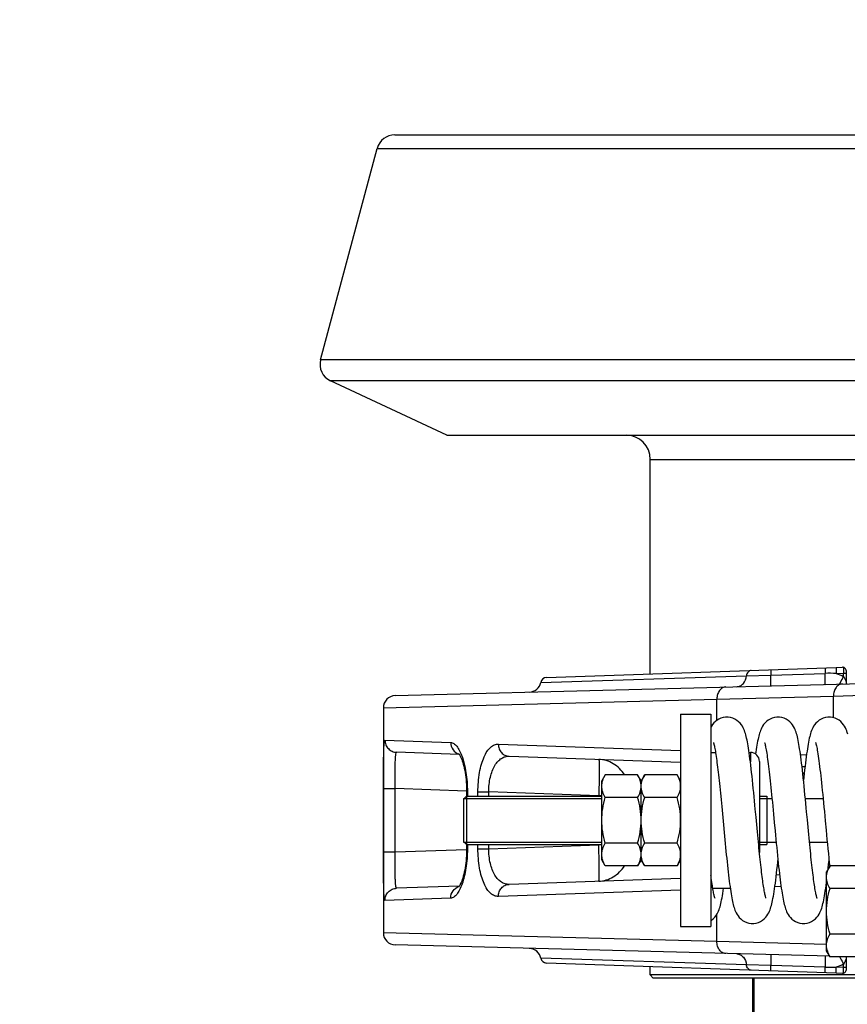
# Model space of a CAD drawing. Extents: x 0 to 2037, y -777 to 1557.
# Tile 21 of 65: x 342 to 410, y 601 to 682. Entities that reach past the tile are written whole.
import ezdxf

# ---------------------------------------------------------------- set-up
doc = ezdxf.new("R2010")
doc.units = 0
doc.header["$LTSCALE"] = 65.395
doc.layers.get('0').update_dxf_attribs({"linetype": 'CONTINUOUS'})
doc.layers.add('3_ALL_AXES', color=7, linetype='CONTINUOUS')
doc.styles.get("Standard").update_dxf_attribs({"font": 'arial.ttf'})
doc.dimstyles.new('DIMSTYLE_1', dxfattribs={"dimtxt": 8, "dimasz": 3, "dimexe": 2, "dimexo": 1.5, "dimgap": 2, "dimtad": 1, "dimdec": 1, "dimlfac": 2, "dimtxsty": 'STANDARD', "dimblk": '_ARROW_FILLED', "dimblk1": '_ARROW_FILLED', "dimblk2": '_ARROW_FILLED', "dimcen": 0.09, "dimazin": 3, "dimtp": 0.8, "dimtm": 0.8, "dimtfac": 1, "dimtdec": 65535, "dimtofl": 0, "dimtmove": 0, "dimatfit": 3, "dimtolj": 1})

# ---------------------------------------------------------------- blocks, each defined once
blk = doc.blocks.new('_ARROW_FILLED')
at = {"color": 0, "linetype": 'BYBLOCK'}
blk.add_solid([(0, 0), (-1, 0.25), (-1, -0.25)], dxfattribs=at)
blk = doc.blocks.new('*D7')
at = {"color": 2, "linetype": 'CONTINUOUS'}
for p, q in [((123.807, 476.828), (123.807, 722.061)), ((123.807, 720.061), (305.057, 720.061)), ((486.307, 720.061), (305.057, 720.061))]:
    blk.add_line(p, q, dxfattribs=at)
at = {"color": 2, "linetype": 'CONTINUOUS', "xscale": 3, "yscale": 3, "zscale": 3, "rotation": 180}
blk.add_blockref('_ARROW_FILLED', (123.807, 720.061), dxfattribs=at)
at = {"color": 2, "linetype": 'CONTINUOUS', "xscale": 3, "yscale": 3, "zscale": 3}
blk.add_blockref('_ARROW_FILLED', (486.307, 720.061), dxfattribs=at)
at = {"color": 2, "linetype": 'CONTINUOUS', "insert": (305.057, 730.061), "char_height": 8, "width": 7.43494, "attachment_point": 2}
blk.add_mtext('A', dxfattribs=at)

msp = doc.modelspace()

# ---------------------------------------------------------------- linework, layer by layer
at = {"color": 7, "linetype": 'CONTINUOUS'}
for p, q in [((372.75, 672.328), (599.864, 672.328)), ((366.632, 653.794), (371.301, 671.217)), ((377.029, 647.578), (367.447, 652.046)), ((377.029, 647.578), (595.584, 647.578)), ((393.807, 627.893), (393.807, 645.578)), ((385.259, 627.594), (409.122, 628.427)), ((372.78, 626.104), (411.307, 627.113)), ((371.807, 625.104), (371.807, 606.553)), ((378.063, 621.251), (372.9, 621.431)), ((382.168, 621.108), (396.307, 620.614)), ((398.807, 621.428), (399.183, 621.428)), ((401.952, 621.428), (402.057, 621.428)), ((402.807, 620.678), (402.807, 613.162)), ((406.312, 620.265), (406.56, 620.256)), ((378.657, 617.828), (378.407, 617.578)), ((378.657, 617.828), (378.657, 613.828)), ((378.657, 617.828), (389.807, 617.828)), ((378.669, 618.198), (378.669, 617.828)), ((402.807, 617.828), (403.407, 617.828)), ((378.407, 617.628), (378.407, 614.028)), ((403.407, 617.628), (403.407, 614.028)), ((378.657, 613.828), (378.407, 614.078)), ((378.657, 613.828), (389.807, 613.828)), ((378.669, 613.828), (378.669, 613.459)), ((402.807, 613.828), (403.407, 613.828)), ((402.793, 613.293), (402.765, 613.574)), ((408.562, 612.323), (408.594, 612.033)), ((404.464, 611.328), (404.198, 611.318)), ((378.063, 610.406), (372.9, 610.225)), ((396.307, 611.043), (382.168, 610.549)), ((398.955, 610.228), (400.397, 610.228)), ((408.599, 604.615), (372.78, 605.553)), ((409.122, 603.229), (385.259, 604.063)), ((393.807, 603.078), (393.807, 603.765)), ((411.307, 603.078), (393.807, 603.078)), ((394.057, 602.828), (393.807, 603.078)), ((411.331, 602.828), (394.057, 602.828)), ((402.255, 481.296), (402.255, 602.828))]:
    msp.add_line(p, q, dxfattribs=at)
at = {"color": 9, "linetype": 'CONTINUOUS'}
for p, q in [((371.301, 671.217), (601.313, 671.217)), ((605.981, 653.794), (366.632, 653.794)), ((605.166, 652.046), (367.447, 652.046)), ((393.807, 645.578), (578.807, 645.578)), ((384.787, 627.194), (401.736, 627.736)), ((401.736, 627.736), (403.738, 627.798)), ((403.738, 627.798), (408.218, 627.941)), ((409.122, 627.928), (409.742, 627.949)), ((409.742, 627.688), (409.742, 627.949)), ((371.807, 625.104), (399.301, 625.818)), ((399.301, 625.818), (408.905, 626.069)), ((399.301, 624.07), (399.301, 625.818)), ((408.905, 626.069), (411.307, 626.139)), ((408.905, 624.278), (408.905, 626.069)), ((371.936, 622.431), (377.36, 622.243)), ((381.286, 622.107), (396.307, 621.587)), ((402.057, 621.428), (402.057, 620.64)), ((402.321, 621.378), (402.494, 621.372)), ((406.188, 621.243), (406.683, 621.226)), ((371.815, 613.219), (371.815, 618.437)), ((371.815, 618.437), (372.78, 618.437)), ((372.78, 613.219), (372.78, 618.437)), ((378.67, 618.232), (372.78, 618.437)), ((378.729, 618.198), (378.669, 618.198)), ((378.729, 618.198), (378.729, 617.828)), ((379.602, 617.828), (379.602, 618.168)), ((379.602, 618.168), (380.499, 618.168)), ((380.499, 617.828), (380.499, 618.168)), ((389.556, 617.852), (380.499, 618.168)), ((389.556, 617.828), (389.556, 617.852)), ((389.807, 617.852), (389.556, 617.852)), ((378.729, 613.828), (378.729, 613.459)), ((379.602, 613.489), (379.602, 613.828)), ((380.499, 613.489), (380.499, 613.828)), ((380.499, 613.489), (389.556, 613.805)), ((389.556, 613.805), (389.556, 613.828)), ((389.807, 613.805), (389.556, 613.805)), ((371.815, 613.219), (372.78, 613.219)), ((372.78, 613.219), (378.67, 613.425)), ((378.729, 613.459), (378.669, 613.459)), ((379.602, 613.489), (380.499, 613.489)), ((404.588, 610.358), (404.073, 610.34)), ((396.307, 610.069), (381.286, 609.55)), ((400.399, 610.211), (399.841, 610.192)), ((377.36, 609.414), (371.936, 609.226)), ((399.301, 605.839), (399.301, 608.094)), ((399.301, 605.839), (371.807, 606.553)), ((408.332, 605.602), (399.301, 605.839)), ((401.736, 603.921), (384.787, 604.463)), ((403.738, 603.859), (401.736, 603.921)), ((408.218, 603.716), (403.738, 603.859)), ((409.742, 603.707), (409.742, 603.969)), ((409.742, 603.707), (409.122, 603.729)), ((402.358, 481.194), (402.358, 602.828))]:
    msp.add_line(p, q, dxfattribs=at)
at = {"color": 2, "linetype": 'CONTINUOUS'}
for p, q in [((378.407, 617.628), (389.807, 617.628)), ((402.807, 617.628), (403.407, 617.628)), ((378.407, 614.028), (389.807, 614.028)), ((402.807, 614.028), (403.407, 614.028))]:
    msp.add_line(p, q, dxfattribs=at)
at = {"color": 7, "linetype": 'CONTINUOUS'}
for points in [[(400.122, 624.328), (400.001, 624.323), (399.807, 624.293), (399.627, 624.24), (399.461, 624.166), (399.307, 624.075), (399.169, 623.968), (399.047, 623.849), (398.943, 623.723), (398.858, 623.598), (398.807, 623.51)], [(401.962, 621.358), (401.931, 621.569), (401.901, 621.767), (401.871, 621.953), (401.841, 622.127), (401.81, 622.291), (401.78, 622.445), (401.749, 622.592), (401.717, 622.73), (401.683, 622.86), (401.648, 622.984), (401.611, 623.102), (401.57, 623.217), (401.524, 623.332), (401.468, 623.45), (401.4, 623.574), (401.317, 623.7), (401.213, 623.829), (401.09, 623.954), (400.948, 624.067), (400.787, 624.164), (400.612, 624.241), (400.426, 624.295), (400.236, 624.324), (400.121, 624.328)], [(404.332, 624.328), (404.228, 624.324), (404.04, 624.298), (403.855, 624.246), (403.68, 624.171), (403.518, 624.076), (403.375, 623.964), (403.251, 623.842), (403.148, 623.715), (403.063, 623.59), (402.994, 623.467), (402.938, 623.351), (402.891, 623.238), (402.85, 623.126), (402.814, 623.013), (402.78, 622.895), (402.747, 622.772), (402.716, 622.642), (402.685, 622.503), (402.655, 622.355), (402.625, 622.197), (402.595, 622.028), (402.565, 621.847), (402.535, 621.656), (402.505, 621.452), (402.483, 621.294)], [(406.693, 616.525), (406.661, 616.868), (406.627, 617.219), (406.593, 617.573), (406.558, 617.93), (406.523, 618.286), (406.488, 618.638), (406.453, 618.984), (406.417, 619.321), (406.382, 619.648), (406.347, 619.962), (406.312, 620.261), (406.278, 620.544), (406.245, 620.811), (406.213, 621.06), (406.181, 621.293), (406.15, 621.511), (406.119, 621.715), (406.089, 621.905), (406.058, 622.084), (406.028, 622.251), (405.997, 622.408), (405.966, 622.558), (405.934, 622.699), (405.9, 622.833), (405.865, 622.96), (405.828, 623.082), (405.787, 623.199), (405.741, 623.316), (405.686, 623.435), (405.619, 623.559), (405.536, 623.687), (405.434, 623.817), (405.312, 623.943), (405.17, 624.058), (405.009, 624.158), (404.833, 624.237), (404.644, 624.293), (404.451, 624.323), (404.331, 624.328)], [(408.542, 624.328), (408.431, 624.324), (408.24, 624.296), (408.054, 624.242), (407.879, 624.165), (407.719, 624.069), (407.577, 623.957), (407.455, 623.835), (407.352, 623.708), (407.268, 623.582), (407.199, 623.458), (407.143, 623.34), (407.095, 623.223), (407.053, 623.105), (407.015, 622.985), (406.98, 622.858), (406.946, 622.726), (406.913, 622.585), (406.881, 622.435), (406.85, 622.276), (406.819, 622.105), (406.787, 621.922), (406.756, 621.727), (406.725, 621.519), (406.693, 621.298), (406.661, 621.064), (406.629, 620.816), (406.596, 620.554), (406.563, 620.279), (406.53, 619.992), (406.496, 619.691), (406.462, 619.378), (406.437, 619.136)], [(410.083, 622.934), (410.043, 623.065), (410, 623.192), (409.95, 623.318), (409.891, 623.445), (409.819, 623.575), (409.732, 623.707), (409.627, 623.837), (409.503, 623.96), (409.364, 624.07), (409.208, 624.164), (409.037, 624.239), (408.855, 624.293), (408.663, 624.323), (408.541, 624.328)], [(399.012, 622.238), (399.011, 622.241), (399.01, 622.243), (399.016, 622.227), (399.025, 622.197), (399.038, 622.153), (399.052, 622.096), (399.069, 622.028), (399.087, 621.948), (399.106, 621.856), (399.126, 621.754), (399.147, 621.642), (399.168, 621.519), (399.19, 621.387), (399.212, 621.245), (399.235, 621.094), (399.258, 620.934), (399.281, 620.764), (399.305, 620.585), (399.329, 620.398), (399.353, 620.202), (399.378, 619.997), (399.402, 619.784), (399.428, 619.563), (399.453, 619.334), (399.479, 619.097), (399.505, 618.853), (399.531, 618.601), (399.557, 618.342), (399.584, 618.076), (399.611, 617.804), (399.638, 617.526), (399.666, 617.242), (399.693, 616.953), (399.721, 616.659)], [(403.223, 622.237), (403.221, 622.241), (403.22, 622.243), (403.225, 622.228), (403.235, 622.198), (403.247, 622.155), (403.262, 622.099), (403.278, 622.03), (403.297, 621.949), (403.316, 621.856), (403.337, 621.75), (403.358, 621.633), (403.381, 621.503), (403.404, 621.361), (403.428, 621.207), (403.452, 621.042), (403.477, 620.866), (403.502, 620.678), (403.528, 620.48), (403.554, 620.272), (403.581, 620.053), (403.608, 619.824), (403.635, 619.585), (403.663, 619.336), (403.691, 619.077), (403.719, 618.808), (403.748, 618.529), (403.777, 618.242), (403.807, 617.945), (403.837, 617.639), (403.868, 617.326), (403.899, 617.004), (403.93, 616.674), (403.962, 616.338)], [(407.433, 622.237), (407.43, 622.242), (407.431, 622.241), (407.438, 622.221), (407.449, 622.184), (407.464, 622.129), (407.482, 622.057), (407.502, 621.969), (407.524, 621.865), (407.548, 621.745), (407.572, 621.611), (407.597, 621.462), (407.624, 621.298), (407.651, 621.121), (407.678, 620.929), (407.706, 620.724), (407.735, 620.505), (407.764, 620.273), (407.794, 620.028), (407.824, 619.769), (407.855, 619.497), (407.886, 619.212), (407.918, 618.915), (407.95, 618.606), (407.983, 618.286), (408.016, 617.956), (408.05, 617.615), (408.083, 617.265), (408.118, 616.906), (408.153, 616.54), (408.188, 616.168), (408.223, 615.789), (408.296, 615.02)], [(378, 621.333), (378, 621.333), (378.007, 621.326), (378.021, 621.31), (378.041, 621.283), (378.067, 621.245), (378.099, 621.193), (378.135, 621.128), (378.175, 621.049), (378.217, 620.955), (378.261, 620.847), (378.305, 620.726), (378.349, 620.592), (378.392, 620.446), (378.434, 620.289), (378.473, 620.121), (378.51, 619.945), (378.543, 619.76), (378.573, 619.568), (378.6, 619.371), (378.622, 619.168), (378.64, 618.961), (378.654, 618.752), (378.663, 618.541), (378.668, 618.328), (378.669, 618.198)], [(402.463, 616.735), (402.431, 617.075), (402.398, 617.42), (402.364, 617.768), (402.33, 618.116), (402.296, 618.462), (402.261, 618.803), (402.227, 619.137), (402.192, 619.463), (402.158, 619.777), (402.124, 620.078), (402.09, 620.366), (402.057, 620.637), (402.025, 620.893), (401.993, 621.133), (401.962, 621.358)], [(399.721, 616.659), (399.778, 616.061), (399.807, 615.756), (399.835, 615.45), (399.894, 614.833)], [(402.61, 615.173), (402.554, 615.771), (402.525, 616.082), (402.463, 616.735)], [(403.962, 616.338), (404.026, 615.652), (404.092, 614.955)], [(406.813, 615.248), (406.755, 615.869), (406.693, 616.525)], [(407.545, 609.421), (407.547, 609.417), (407.548, 609.413), (407.544, 609.425), (407.536, 609.45), (407.525, 609.49), (407.511, 609.541), (407.495, 609.604), (407.478, 609.678), (407.46, 609.762), (407.441, 609.857), (407.421, 609.962), (407.401, 610.077), (407.38, 610.201), (407.358, 610.334), (407.337, 610.476), (407.314, 610.628), (407.292, 610.787), (407.269, 610.955), (407.246, 611.132), (407.222, 611.316), (407.199, 611.507), (407.175, 611.706), (407.151, 611.912), (407.127, 612.125), (407.103, 612.346), (407.078, 612.573), (407.053, 612.808), (407.028, 613.05), (407.003, 613.299), (406.977, 613.556), (406.951, 613.82), (406.924, 614.091), (406.897, 614.37), (406.87, 614.655), (406.842, 614.948), (406.813, 615.248)], [(399.894, 614.833), (399.923, 614.523), (399.953, 614.213), (399.982, 613.905), (400.012, 613.598), (400.043, 613.293), (400.073, 612.992), (400.103, 612.694), (400.134, 612.403), (400.165, 612.117), (400.195, 611.839), (400.226, 611.569), (400.256, 611.308), (400.287, 611.057), (400.317, 610.816), (400.347, 610.585), (400.377, 610.366), (400.407, 610.158), (400.436, 609.961), (400.466, 609.776), (400.495, 609.602), (400.524, 609.439), (400.553, 609.285), (400.583, 609.141), (400.613, 609.006), (400.644, 608.879), (400.675, 608.758), (400.709, 608.643), (400.745, 608.531), (400.786, 608.42), (400.832, 608.307), (400.888, 608.191), (400.957, 608.069), (401.041, 607.943), (401.145, 607.816), (401.269, 607.693), (401.413, 607.581), (401.575, 607.485), (401.752, 607.41), (401.937, 607.359), (402.124, 607.332), (402.227, 607.328)], [(402.765, 613.574), (402.743, 613.796), (402.717, 614.058), (402.691, 614.326), (402.665, 614.602), (402.638, 614.884), (402.61, 615.173)], [(404.092, 614.955), (404.125, 614.606), (404.158, 614.26), (404.191, 613.916), (404.224, 613.577), (404.258, 613.244), (404.29, 612.919), (404.323, 612.601), (404.356, 612.293), (404.388, 611.996), (404.42, 611.709), (404.452, 611.433), (404.483, 611.168), (404.514, 610.916), (404.545, 610.675), (404.576, 610.446), (404.606, 610.229), (404.637, 610.024), (404.667, 609.831), (404.697, 609.649), (404.727, 609.478), (404.757, 609.317), (404.788, 609.166), (404.819, 609.025), (404.851, 608.891), (404.884, 608.765), (404.918, 608.645), (404.956, 608.529), (404.997, 608.416), (405.045, 608.302), (405.101, 608.185), (405.171, 608.062), (405.255, 607.937), (405.359, 607.811), (405.482, 607.691), (405.625, 607.58), (405.785, 607.486), (405.959, 607.411), (406.144, 607.359), (406.331, 607.332), (406.437, 607.328)], [(408.296, 615.02), (408.333, 614.631), (408.37, 614.241), (408.408, 613.851), (408.446, 613.463), (408.484, 613.079), (408.523, 612.698), (408.562, 612.323)], [(378.669, 613.459), (378.668, 613.336), (378.663, 613.124), (378.654, 612.912), (378.641, 612.703), (378.623, 612.496), (378.6, 612.293), (378.574, 612.095), (378.544, 611.903), (378.511, 611.718), (378.474, 611.541), (378.435, 611.374), (378.394, 611.216), (378.351, 611.069), (378.306, 610.935), (378.262, 610.813), (378.218, 610.705), (378.176, 610.611), (378.137, 610.531), (378.1, 610.466), (378.068, 610.414), (378.042, 610.375), (378.021, 610.348), (378.012, 610.337)], [(403.337, 609.417), (403.336, 609.42), (403.329, 609.442), (403.318, 609.477), (403.305, 609.523), (403.291, 609.581), (403.274, 609.65), (403.257, 609.729), (403.239, 609.818), (403.22, 609.916), (403.2, 610.023), (403.18, 610.14), (403.159, 610.265), (403.138, 610.399), (403.117, 610.541), (403.095, 610.691), (403.073, 610.849), (403.051, 611.015), (403.029, 611.188), (403.006, 611.368), (402.983, 611.555), (402.96, 611.749), (402.937, 611.949), (402.914, 612.156), (402.89, 612.37), (402.866, 612.591), (402.842, 612.818), (402.818, 613.052), (402.793, 613.293)], [(402.226, 607.328), (402.338, 607.333), (402.526, 607.361), (402.713, 607.414), (402.89, 607.491), (403.052, 607.59), (403.196, 607.704), (403.32, 607.829), (403.423, 607.959), (403.507, 608.086), (403.575, 608.21), (403.631, 608.33), (403.678, 608.446), (403.719, 608.563), (403.756, 608.682), (403.791, 608.806), (403.824, 608.938), (403.857, 609.079), (403.889, 609.229), (403.92, 609.391), (403.952, 609.565), (403.984, 609.752), (404.016, 609.952), (404.048, 610.167), (404.081, 610.396), (404.114, 610.64), (404.147, 610.899), (404.181, 611.173), (404.215, 611.46), (404.249, 611.76), (404.283, 612.069), (404.317, 612.386), (404.332, 612.521)], [(408.465, 611.809), (408.474, 611.889), (408.509, 612.212), (408.542, 612.521)], [(399.118, 609.435), (399.126, 609.42), (399.129, 609.413), (399.126, 609.421), (399.118, 609.444), (399.107, 609.48), (399.094, 609.529), (399.079, 609.589), (399.062, 609.661), (399.044, 609.743), (399.025, 609.835), (399.006, 609.937), (398.986, 610.049), (398.965, 610.169), (398.944, 610.297), (398.923, 610.433), (398.902, 610.576), (398.88, 610.726), (398.859, 610.881), (398.837, 611.042), (398.816, 611.207), (398.807, 611.282)], [(406.436, 607.328), (406.55, 607.333), (406.739, 607.361), (406.927, 607.416), (407.105, 607.494), (407.268, 607.593), (407.412, 607.709), (407.536, 607.836), (407.639, 607.966), (407.722, 608.095), (407.79, 608.22), (407.845, 608.34), (407.892, 608.458), (407.933, 608.577), (407.971, 608.698), (408.006, 608.825), (408.04, 608.961), (408.072, 609.105), (408.105, 609.26), (408.137, 609.426), (408.169, 609.604), (408.201, 609.796), (408.233, 610.003), (408.266, 610.224), (408.3, 610.462), (408.332, 610.702)], [(398.807, 607.566), (398.855, 607.599), (399, 607.716), (399.123, 607.844), (399.225, 607.975), (399.308, 608.104), (399.375, 608.229), (399.429, 608.349), (399.476, 608.468), (399.516, 608.586), (399.553, 608.707), (399.588, 608.834), (399.622, 608.969), (399.654, 609.113), (399.686, 609.267), (399.718, 609.432), (399.75, 609.61), (399.782, 609.801), (399.814, 610.006), (399.846, 610.225), (399.847, 610.228)]]:
    msp.add_lwpolyline(points, dxfattribs=at)
for centre, radius, start, end in [((372.75, 670.828), 1.5, 90, 165), ((368.081, 653.406), 1.5, 165, 245), ((391.807, 645.578), 2, 0, 90), ((385.277, 627.094), 0.5, 92, 168.5165), ((383.807, 627.393), 1, 271.5, 348.5165), ((372.807, 625.104), 1, 91.5, 180), ((402.057, 620.678), 0.75, 0, 90), ((372.807, 606.553), 1, 180, 268.5), ((383.807, 604.264), 1, 11.4835, 88.5), ((385.277, 604.562), 0.5, 191.4835, 268)]:
    msp.add_arc(centre, radius, start, end, dxfattribs=at)
at = {"color": 9, "linetype": 'CONTINUOUS'}
for centre, radius, start, end in [((408.522, 618.029), 9.917, 86.53144, 91.75311), ((404.677, 617.984), 2.44, 42.03908, 45.96537), ((407.547, 614.464), 4, 280.9951, 281.31619), ((408.522, 613.627), 9.916, 268.24669, 273.46876)]:
    msp.add_arc(centre, radius, start, end, dxfattribs=at)
for points, knots in [([(403.739, 628.239), (403.736, 628.239), (403.737, 628.223), (403.733, 628.203), (403.733, 628.161), (403.732, 628.109), (403.733, 628.043), (403.734, 627.938), (403.736, 627.855), (403.738, 627.798)], [0, 0, 0, 0, 0.019845, 0.075438, 0.165616, 0.287515, 0.437171, 0.609659, 1, 1, 1, 1]), ([(408.219, 628.396), (408.216, 628.396), (408.217, 628.378), (408.213, 628.359), (408.213, 628.315), (408.212, 628.261), (408.213, 628.193), (408.214, 628.085), (408.216, 628), (408.218, 627.941)], [0, 0, 0, 0, 0.019951, 0.075882, 0.166541, 0.288938, 0.43895, 0.611456, 1, 1, 1, 1]), ([(409.122, 628.427), (409.118, 628.427), (409.119, 628.408), (409.115, 628.386), (409.115, 628.337), (409.114, 628.277), (409.115, 628.201), (409.117, 628.084), (409.119, 627.991), (409.122, 627.928)], [0, 0, 0, 0, 0.020341, 0.077495, 0.169898, 0.294102, 0.445391, 0.617953, 1, 1, 1, 1]), ([(400.932, 626.841), (401.033, 626.844), (401.24, 626.896), (401.588, 627.168), (401.717, 627.509), (401.736, 627.736)], [0, 0, 0, 0, 0.231779, 0.475035, 1, 1, 1, 1]), ([(402.133, 628.183), (402.083, 628.182), (401.98, 628.155), (401.808, 628.018), (401.744, 627.849), (401.736, 627.736)], [0, 0, 0, 0, 0.231821, 0.475041, 1, 1, 1, 1]), ([(403.726, 626.914), (403.728, 626.914), (403.731, 626.922), (403.733, 626.933), (403.735, 626.954), (403.738, 626.997), (403.741, 627.069), (403.743, 627.176), (403.744, 627.307), (403.743, 627.517), (403.74, 627.683), (403.738, 627.798)], [0, 0, 0, 0, 0.005873, 0.02025, 0.04361, 0.075857, 0.166009, 0.287865, 0.437453, 0.609878, 1, 1, 1, 1]), ([(408.207, 627.032), (408.209, 627.032), (408.212, 627.039), (408.214, 627.051), (408.216, 627.073), (408.219, 627.117), (408.222, 627.192), (408.224, 627.302), (408.225, 627.437), (408.224, 627.653), (408.221, 627.823), (408.218, 627.941)], [0, 0, 0, 0, 0.005874, 0.020331, 0.043831, 0.076269, 0.166901, 0.289258, 0.439206, 0.611657, 1, 1, 1, 1]), ([(409.401, 627.063), (409.426, 627.107), (409.542, 627.314), (409.655, 627.523), (409.742, 627.688)], [0, 0, 0, 0, 0.215745, 1, 1, 1, 1]), ([(400.035, 626.818), (399.936, 626.815), (399.728, 626.753), (399.486, 626.52), (399.332, 626.194), (399.3, 625.945), (399.301, 625.818)], [0, 0, 0, 0, 0.218144, 0.455985, 0.719412, 1, 1, 1, 1]), ([(409.639, 627.069), (409.54, 627.066), (409.332, 627.004), (409.09, 626.772), (408.937, 626.445), (408.904, 626.197), (408.905, 626.069)], [0, 0, 0, 0, 0.218144, 0.455985, 0.719412, 1, 1, 1, 1]), ([(371.815, 618.437), (371.815, 618.699), (371.816, 619.211), (371.819, 619.954), (371.825, 620.637), (371.834, 621.235), (371.846, 621.668), (371.86, 621.955), (371.872, 622.121), (371.884, 622.25), (371.899, 622.346), (371.91, 622.4), (371.927, 622.431), (371.936, 622.431)], [0, 0, 0, 0, 0.195631, 0.383548, 0.556382, 0.707437, 0.830989, 0.880986, 0.922516, 0.955239, 0.978933, 0.993573, 1, 1, 1, 1]), ([(371.936, 622.431), (371.936, 622.304), (371.986, 622.047), (372.199, 621.719), (372.518, 621.495), (372.773, 621.436), (372.9, 621.431)], [0, 0, 0, 0, 0.250131, 0.500182, 0.750128, 1, 1, 1, 1]), ([(377.36, 622.243), (377.359, 622.034), (377.485, 621.609), (377.845, 621.344), (378.039, 621.284)], [0, 0, 0, 0, 0.507214, 1, 1, 1, 1]), ([(377.36, 622.243), (377.447, 622.24), (377.644, 622.165), (377.888, 621.916), (378.116, 621.542), (378.32, 621.047), (378.494, 620.444), (378.677, 619.487), (378.729, 618.723), (378.729, 618.198)], [0, 0, 0, 0, 0.058653, 0.133351, 0.229986, 0.34951, 0.490348, 0.649193, 1, 1, 1, 1]), ([(379.602, 618.168), (379.602, 618.701), (379.661, 619.476), (379.875, 620.436), (380.081, 621.029), (380.331, 621.504), (380.618, 621.852), (380.94, 622.067), (381.176, 622.111), (381.286, 622.107)], [0, 0, 0, 0, 0.346516, 0.501737, 0.638074, 0.753554, 0.849028, 0.928587, 1, 1, 1, 1]), ([(381.286, 622.107), (381.285, 621.98), (381.328, 621.727), (381.52, 621.399), (381.813, 621.172), (382.051, 621.112), (382.168, 621.108)], [0, 0, 0, 0, 0.259895, 0.513944, 0.759877, 1, 1, 1, 1]), ([(372.78, 618.437), (372.778, 618.633), (372.775, 619.016), (372.773, 619.571), (372.776, 620.084), (372.784, 620.532), (372.799, 620.9), (372.819, 621.172), (372.846, 621.337), (372.871, 621.413), (372.892, 621.432), (372.9, 621.431)], [0, 0, 0, 0, 0.19429, 0.381106, 0.55322, 0.703958, 0.827518, 0.919286, 0.976268, 0.99166, 1, 1, 1, 1]), ([(380.499, 618.168), (380.494, 618.578), (380.566, 619.336), (380.872, 620.197), (381.235, 620.694), (381.525, 620.942), (381.841, 621.086), (382.062, 621.112), (382.168, 621.108)], [0, 0, 0, 0, 0.330703, 0.6094, 0.723785, 0.823726, 0.913834, 1, 1, 1, 1]), ([(391.681, 619.582), (391.449, 619.948), (390.827, 620.578), (389.973, 620.835), (389.556, 620.85)], [0, 0, 0, 0, 0.509346, 1, 1, 1, 1]), ([(389.556, 620.85), (389.562, 620.85), (389.57, 620.823), (389.577, 620.785), (389.584, 620.71), (389.589, 620.612), (389.594, 620.486), (389.599, 620.27), (389.601, 619.943), (389.597, 619.495), (389.589, 618.983), (389.575, 618.429), (389.563, 618.046), (389.556, 617.852)], [0, 0, 0, 0, 0.005892, 0.020646, 0.044659, 0.07779, 0.119755, 0.170164, 0.29433, 0.445565, 0.618086, 0.805285, 1, 1, 1, 1]), ([(389.556, 610.807), (389.562, 610.807), (389.57, 610.834), (389.577, 610.872), (389.584, 610.947), (389.589, 611.045), (389.594, 611.171), (389.599, 611.387), (389.601, 611.714), (389.597, 612.162), (389.589, 612.673), (389.575, 613.228), (389.563, 613.61), (389.556, 613.805)], [0, 0, 0, 0, 0.005892, 0.020646, 0.044659, 0.07779, 0.119755, 0.170164, 0.29433, 0.445565, 0.618086, 0.805285, 1, 1, 1, 1]), ([(371.936, 609.226), (371.927, 609.226), (371.91, 609.257), (371.899, 609.31), (371.884, 609.407), (371.872, 609.536), (371.86, 609.702), (371.846, 609.989), (371.834, 610.422), (371.825, 611.019), (371.819, 611.703), (371.816, 612.446), (371.815, 612.958), (371.815, 613.219)], [0, 0, 0, 0, 0.006427, 0.021067, 0.044761, 0.077484, 0.119014, 0.169011, 0.292563, 0.443618, 0.616452, 0.804369, 1, 1, 1, 1]), ([(372.9, 610.225), (372.892, 610.225), (372.871, 610.244), (372.846, 610.32), (372.819, 610.485), (372.799, 610.757), (372.784, 611.125), (372.776, 611.573), (372.773, 612.085), (372.775, 612.641), (372.778, 613.024), (372.78, 613.219)], [0, 0, 0, 0, 0.00834, 0.023732, 0.080714, 0.172482, 0.296042, 0.44678, 0.618894, 0.80571, 1, 1, 1, 1]), ([(378.729, 613.459), (378.729, 612.934), (378.677, 612.169), (378.494, 611.213), (378.32, 610.609), (378.116, 610.114), (377.888, 609.741), (377.644, 609.492), (377.447, 609.417), (377.36, 609.414)], [0, 0, 0, 0, 0.350807, 0.509652, 0.65049, 0.770014, 0.866649, 0.941347, 1, 1, 1, 1]), ([(381.286, 609.55), (381.176, 609.546), (380.94, 609.589), (380.618, 609.804), (380.331, 610.153), (380.081, 610.628), (379.875, 611.221), (379.661, 612.181), (379.602, 612.956), (379.602, 613.489)], [0, 0, 0, 0, 0.071413, 0.150972, 0.246446, 0.361926, 0.498263, 0.653484, 1, 1, 1, 1]), ([(382.168, 610.549), (382.062, 610.545), (381.841, 610.571), (381.525, 610.715), (381.235, 610.963), (380.872, 611.46), (380.566, 612.321), (380.494, 613.079), (380.499, 613.489)], [0, 0, 0, 0, 0.086166, 0.176274, 0.276215, 0.3906, 0.669297, 1, 1, 1, 1]), ([(389.556, 610.807), (389.973, 610.821), (390.827, 611.079), (391.449, 611.709), (391.681, 612.075)], [0, 0, 0, 0, 0.490654, 1, 1, 1, 1]), ([(377.36, 609.414), (377.359, 609.623), (377.485, 610.048), (377.845, 610.313), (378.039, 610.373)], [0, 0, 0, 0, 0.507213, 1, 1, 1, 1]), ([(381.286, 609.55), (381.285, 609.676), (381.328, 609.93), (381.52, 610.258), (381.813, 610.485), (382.051, 610.545), (382.168, 610.549)], [0, 0, 0, 0, 0.259895, 0.513944, 0.759877, 1, 1, 1, 1]), ([(371.936, 609.226), (371.936, 609.353), (371.986, 609.61), (372.199, 609.938), (372.518, 610.162), (372.773, 610.221), (372.9, 610.225)], [0, 0, 0, 0, 0.250131, 0.500182, 0.750128, 1, 1, 1, 1]), ([(400.035, 604.839), (399.936, 604.842), (399.728, 604.904), (399.486, 605.137), (399.332, 605.463), (399.3, 605.712), (399.301, 605.839)], [0, 0, 0, 0, 0.218144, 0.455985, 0.719412, 1, 1, 1, 1]), ([(400.932, 604.816), (401.033, 604.813), (401.24, 604.761), (401.588, 604.488), (401.717, 604.148), (401.736, 603.921)], [0, 0, 0, 0, 0.231779, 0.475035, 1, 1, 1, 1]), ([(403.726, 604.743), (403.728, 604.742), (403.731, 604.735), (403.733, 604.724), (403.735, 604.703), (403.738, 604.66), (403.741, 604.588), (403.743, 604.481), (403.744, 604.35), (403.743, 604.14), (403.74, 603.974), (403.738, 603.859)], [0, 0, 0, 0, 0.005873, 0.02025, 0.04361, 0.075857, 0.166009, 0.287865, 0.437453, 0.609878, 1, 1, 1, 1]), ([(402.133, 603.473), (402.083, 603.475), (401.98, 603.502), (401.808, 603.638), (401.744, 603.808), (401.736, 603.921)], [0, 0, 0, 0, 0.231822, 0.475043, 1, 1, 1, 1]), ([(403.739, 603.417), (403.736, 603.418), (403.737, 603.434), (403.733, 603.453), (403.733, 603.496), (403.732, 603.548), (403.733, 603.614), (403.734, 603.718), (403.736, 603.802), (403.738, 603.859)], [0, 0, 0, 0, 0.019847, 0.075442, 0.16562, 0.287519, 0.437175, 0.609662, 1, 1, 1, 1]), ([(408.207, 604.625), (408.209, 604.625), (408.212, 604.617), (408.214, 604.606), (408.216, 604.584), (408.219, 604.54), (408.222, 604.465), (408.224, 604.355), (408.225, 604.22), (408.224, 604.004), (408.221, 603.834), (408.218, 603.716)], [0, 0, 0, 0, 0.005873, 0.020331, 0.043831, 0.076269, 0.166901, 0.289258, 0.439206, 0.611657, 1, 1, 1, 1]), ([(409.411, 604.576), (409.436, 604.532), (409.549, 604.331), (409.658, 604.128), (409.742, 603.969)], [0, 0, 0, 0, 0.218353, 1, 1, 1, 1]), ([(408.219, 603.261), (408.216, 603.261), (408.217, 603.278), (408.213, 603.298), (408.213, 603.342), (408.212, 603.396), (408.213, 603.464), (408.214, 603.571), (408.216, 603.657), (408.218, 603.716)], [0, 0, 0, 0, 0.019949, 0.075877, 0.166535, 0.288932, 0.438945, 0.611452, 1, 1, 1, 1]), ([(409.122, 603.229), (409.118, 603.23), (409.119, 603.249), (409.115, 603.271), (409.115, 603.32), (409.114, 603.38), (409.115, 603.455), (409.117, 603.573), (409.119, 603.665), (409.122, 603.729)], [0, 0, 0, 0, 0.02034, 0.077494, 0.169897, 0.294102, 0.445391, 0.617953, 1, 1, 1, 1])]:
    msp.add_open_spline(points, degree=3, knots=knots, dxfattribs=at)
for points in [[(409.122, 627.928), (409.336, 627.871), (409.546, 627.791), (409.742, 627.688)], [(409.742, 603.969), (409.546, 603.865), (409.336, 603.785), (409.122, 603.729)]]:
    msp.add_open_spline(points, degree=3, dxfattribs=at)
at = {"layer": '3_ALL_AXES', "color": 7, "linetype": 'CONTINUOUS'}
for p, q in [((409.122, 628.427), (409.648, 628.446)), ((409.99, 627.078), (409.99, 627.951)), ((396.307, 624.578), (396.307, 607.078)), ((396.307, 624.578), (398.807, 624.578)), ((398.807, 624.578), (398.807, 607.078)), ((390.097, 619.581), (389.807, 619.078)), ((392.766, 619.581), (390.097, 619.581)), ((393.057, 619.078), (392.766, 619.581)), ((393.347, 619.581), (393.057, 619.078)), ((396.016, 619.581), (393.347, 619.581)), ((396.307, 619.078), (396.016, 619.581)), ((389.807, 612.578), (389.807, 619.078)), ((393.057, 612.578), (393.057, 619.078)), ((392.766, 617.705), (390.097, 617.705)), ((396.016, 617.705), (393.347, 617.705)), ((403.407, 617.828), (403.407, 613.828)), ((403.407, 617.628), (403.838, 617.628)), ((406.588, 617.628), (408.048, 617.628)), ((392.766, 613.952), (390.097, 613.952)), ((396.016, 613.952), (393.347, 613.952)), ((403.407, 614.028), (404.181, 614.028)), ((406.93, 614.028), (408.391, 614.028)), ((390.097, 612.076), (389.807, 612.578)), ((392.766, 612.076), (390.097, 612.076)), ((393.057, 612.578), (392.766, 612.076)), ((393.347, 612.076), (393.057, 612.578)), ((396.016, 612.076), (393.347, 612.076)), ((396.307, 612.578), (396.016, 612.076)), ((408.622, 612.081), (408.332, 611.578)), ((411.082, 612.081), (408.622, 612.081)), ((408.332, 605.078), (408.332, 611.578)), ((411.082, 610.205), (408.622, 610.205)), ((396.307, 607.078), (398.807, 607.078)), ((411.082, 606.452), (408.622, 606.452)), ((408.622, 604.576), (408.332, 605.078)), ((411.082, 604.576), (408.622, 604.576)), ((409.99, 603.706), (409.99, 604.579)), ((409.648, 603.211), (409.122, 603.229))]:
    msp.add_line(p, q, dxfattribs=at)
at = {"layer": '3_ALL_AXES', "color": 9, "linetype": 'CONTINUOUS'}
for p, q in [((409.742, 627.949), (409.99, 627.951)), ((409.99, 603.706), (409.742, 603.707))]:
    msp.add_line(p, q, dxfattribs=at)
at = {"layer": '3_ALL_AXES', "color": 7, "linetype": 'CONTINUOUS'}
msp.add_arc((410.104, 605.588), 1.78, 196.0572, 197.48626, dxfattribs=at)
for points in [[(409.738, 628.435), (409.709, 628.443), (409.678, 628.447), (409.648, 628.446)], [(409.648, 603.211), (409.678, 603.21), (409.709, 603.214), (409.738, 603.222)]]:
    msp.add_open_spline(points, degree=3, dxfattribs=at)
at = {"layer": '3_ALL_AXES', "color": 9, "linetype": 'CONTINUOUS'}
for points, knots in [([(409.738, 628.435), (409.732, 628.376), (409.736, 628.214), (409.738, 628.052), (409.742, 627.949)], [0, 0, 0, 0, 0.364456, 1, 1, 1, 1]), ([(409.742, 627.688), (409.774, 627.643), (409.884, 627.452), (409.946, 627.239), (409.981, 627.078)], [0, 0, 0, 0, 0.2508, 1, 1, 1, 1]), ([(409.981, 604.579), (409.946, 604.418), (409.884, 604.205), (409.774, 604.014), (409.742, 603.969)], [0, 0, 0, 0, 0.7492, 1, 1, 1, 1]), ([(409.738, 603.222), (409.732, 603.281), (409.736, 603.443), (409.738, 603.605), (409.742, 603.707)], [0, 0, 0, 0, 0.364456, 1, 1, 1, 1])]:
    msp.add_open_spline(points, degree=3, knots=knots, dxfattribs=at)
at = {"layer": '3_ALL_AXES', "color": 7, "linetype": 'CONTINUOUS'}
for points, knots in [([(409.99, 627.951), (409.99, 628.008), (409.978, 628.119), (409.919, 628.299), (409.816, 628.412), (409.738, 628.435)], [0, 0, 0, 0, 0.299653, 0.57554, 1, 1, 1, 1]), ([(389.807, 618.643), (389.807, 618.723), (389.821, 618.884), (389.902, 619.205), (390.012, 619.434), (390.097, 619.581)], [0, 0, 0, 0, 0.240576, 0.485848, 1, 1, 1, 1]), ([(393.057, 618.643), (393.057, 618.723), (393.043, 618.884), (392.962, 619.205), (392.851, 619.434), (392.766, 619.581)], [0, 0, 0, 0, 0.240576, 0.485848, 1, 1, 1, 1]), ([(393.057, 618.643), (393.057, 618.723), (393.071, 618.884), (393.152, 619.205), (393.262, 619.434), (393.347, 619.581)], [0, 0, 0, 0, 0.240576, 0.485848, 1, 1, 1, 1]), ([(396.307, 618.643), (396.307, 618.723), (396.293, 618.884), (396.212, 619.205), (396.101, 619.434), (396.016, 619.581)], [0, 0, 0, 0, 0.240576, 0.485848, 1, 1, 1, 1]), ([(390.097, 617.705), (390.012, 617.852), (389.902, 618.081), (389.821, 618.402), (389.807, 618.563), (389.807, 618.643)], [0, 0, 0, 0, 0.514153, 0.759424, 1, 1, 1, 1]), ([(392.766, 617.705), (392.851, 617.852), (392.962, 618.081), (393.043, 618.402), (393.057, 618.563), (393.057, 618.643)], [0, 0, 0, 0, 0.514153, 0.759424, 1, 1, 1, 1]), ([(393.347, 617.705), (393.262, 617.852), (393.152, 618.081), (393.071, 618.402), (393.057, 618.563), (393.057, 618.643)], [0, 0, 0, 0, 0.514153, 0.759424, 1, 1, 1, 1]), ([(396.016, 617.705), (396.101, 617.852), (396.212, 618.081), (396.293, 618.402), (396.307, 618.563), (396.307, 618.643)], [0, 0, 0, 0, 0.514153, 0.759424, 1, 1, 1, 1]), ([(389.807, 615.828), (389.807, 616.146), (389.862, 616.781), (390.009, 617.4), (390.097, 617.705)], [0, 0, 0, 0, 0.499896, 1, 1, 1, 1]), ([(393.057, 615.828), (393.057, 616.146), (393.001, 616.781), (392.854, 617.4), (392.766, 617.705)], [0, 0, 0, 0, 0.499896, 1, 1, 1, 1]), ([(393.057, 615.828), (393.057, 616.146), (393.112, 616.781), (393.259, 617.4), (393.347, 617.705)], [0, 0, 0, 0, 0.499896, 1, 1, 1, 1]), ([(396.307, 615.828), (396.307, 616.146), (396.251, 616.781), (396.104, 617.4), (396.016, 617.705)], [0, 0, 0, 0, 0.499896, 1, 1, 1, 1]), ([(390.097, 613.952), (390.009, 614.257), (389.862, 614.876), (389.807, 615.511), (389.807, 615.828)], [0, 0, 0, 0, 0.500104, 1, 1, 1, 1]), ([(392.766, 613.952), (392.854, 614.257), (393.001, 614.876), (393.057, 615.511), (393.057, 615.828)], [0, 0, 0, 0, 0.500104, 1, 1, 1, 1]), ([(393.347, 613.952), (393.259, 614.257), (393.112, 614.876), (393.057, 615.511), (393.057, 615.828)], [0, 0, 0, 0, 0.500104, 1, 1, 1, 1]), ([(396.016, 613.952), (396.104, 614.257), (396.251, 614.876), (396.307, 615.511), (396.307, 615.828)], [0, 0, 0, 0, 0.500104, 1, 1, 1, 1]), ([(389.807, 613.014), (389.807, 613.093), (389.821, 613.254), (389.902, 613.576), (390.012, 613.805), (390.097, 613.952)], [0, 0, 0, 0, 0.240576, 0.485848, 1, 1, 1, 1]), ([(393.057, 613.014), (393.057, 613.093), (393.043, 613.254), (392.962, 613.576), (392.851, 613.805), (392.766, 613.952)], [0, 0, 0, 0, 0.240576, 0.485848, 1, 1, 1, 1]), ([(393.057, 613.014), (393.057, 613.093), (393.071, 613.254), (393.152, 613.576), (393.262, 613.805), (393.347, 613.952)], [0, 0, 0, 0, 0.240576, 0.485848, 1, 1, 1, 1]), ([(396.307, 613.014), (396.307, 613.093), (396.293, 613.254), (396.212, 613.576), (396.101, 613.805), (396.016, 613.952)], [0, 0, 0, 0, 0.240576, 0.485848, 1, 1, 1, 1]), ([(390.097, 612.076), (390.012, 612.223), (389.902, 612.451), (389.821, 612.773), (389.807, 612.934), (389.807, 613.014)], [0, 0, 0, 0, 0.514153, 0.759424, 1, 1, 1, 1]), ([(392.766, 612.076), (392.851, 612.223), (392.962, 612.451), (393.043, 612.773), (393.057, 612.934), (393.057, 613.014)], [0, 0, 0, 0, 0.514153, 0.759424, 1, 1, 1, 1]), ([(393.347, 612.076), (393.262, 612.223), (393.152, 612.451), (393.071, 612.773), (393.057, 612.934), (393.057, 613.014)], [0, 0, 0, 0, 0.514153, 0.759424, 1, 1, 1, 1]), ([(396.016, 612.076), (396.101, 612.223), (396.212, 612.451), (396.293, 612.773), (396.307, 612.934), (396.307, 613.014)], [0, 0, 0, 0, 0.514153, 0.759424, 1, 1, 1, 1]), ([(408.332, 611.143), (408.332, 611.303), (408.392, 611.635), (408.537, 611.934), (408.622, 612.081)], [0, 0, 0, 0, 0.485077, 1, 1, 1, 1]), ([(408.622, 610.205), (408.537, 610.352), (408.392, 610.651), (408.332, 610.983), (408.332, 611.143)], [0, 0, 0, 0, 0.514923, 1, 1, 1, 1]), ([(408.332, 608.328), (408.332, 608.646), (408.387, 609.281), (408.534, 609.9), (408.622, 610.205)], [0, 0, 0, 0, 0.499904, 1, 1, 1, 1]), ([(408.622, 606.452), (408.534, 606.757), (408.387, 607.376), (408.332, 608.011), (408.332, 608.328)], [0, 0, 0, 0, 0.500096, 1, 1, 1, 1]), ([(408.332, 605.514), (408.332, 605.674), (408.392, 606.005), (408.537, 606.305), (408.622, 606.452)], [0, 0, 0, 0, 0.485077, 1, 1, 1, 1]), ([(408.393, 605.096), (408.383, 605.13), (408.348, 605.267), (408.332, 605.408), (408.332, 605.514)], [0, 0, 0, 0, 0.253591, 1, 1, 1, 1]), ([(408.622, 604.576), (408.599, 604.614), (408.515, 604.768), (408.445, 604.929), (408.406, 605.053)], [0, 0, 0, 0, 0.256761, 1, 1, 1, 1]), ([(409.738, 603.222), (409.816, 603.244), (409.919, 603.357), (409.978, 603.538), (409.99, 603.649), (409.99, 603.706)], [0, 0, 0, 0, 0.424463, 0.700348, 1, 1, 1, 1])]:
    msp.add_open_spline(points, degree=3, knots=knots, dxfattribs=at)

# ---------------------------------------------------------------- dimensions: what is measured, and where the dimension line sits
at = {"color": 2, "linetype": 'CONTINUOUS'}
dim = msp.add_linear_dim(base=(123.807, 720.061), p1=(486.307, 735.769), p2=(123.807, 475.328), angle=180, text='A', dimstyle='DIMSTYLE_1', dxfattribs=at)
dim.commit()
dim.dimension.update_dxf_attribs({"geometry": '*D7', "text_midpoint": (305.027, 720.061), "dimtype": 160})

doc.saveas('drawing.dxf')
